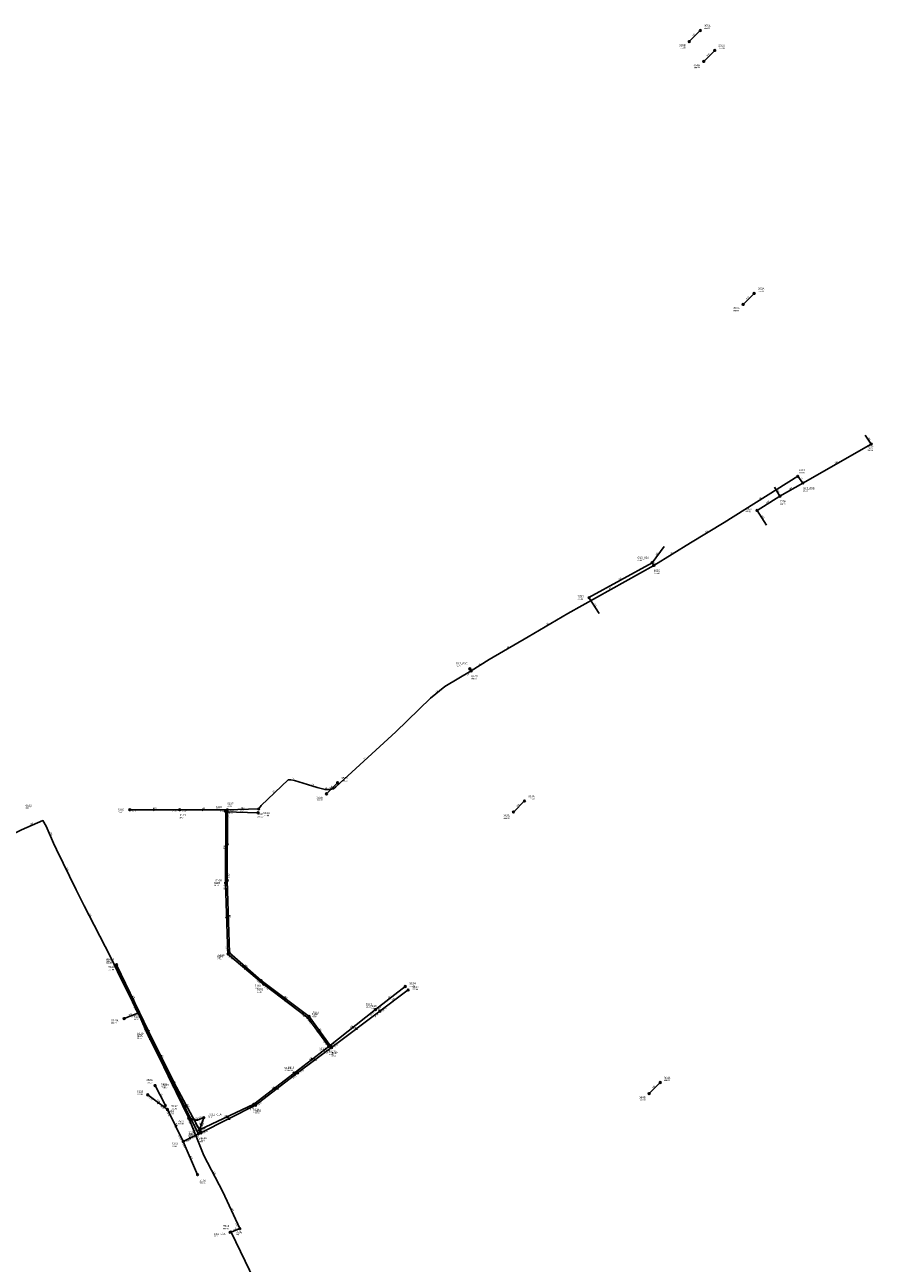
# Model space of a CAD drawing. Header units: metres. Extents: x 179992 to 198392, y 351761 to 369438.
# Tile 55 of 136: x 185210 to 185979, y 359672 to 360795. Entities that reach past the tile are written whole.
import ezdxf

# ---------------------------------------------------------------- set-up
doc = ezdxf.new("R2010")
doc.units = ezdxf.units.M

msp = doc.modelspace()

# ---------------------------------------------------------------- linework, layer by layer
at = {"layer": 'B-WE-RI-DRAINAGE-DRAIN_BETON_200', "linetype": 'Continuous'}
msp.add_lwpolyline([(185483.553, 360097.648), (185493.553, 360107.648)], dxfattribs=at)
at = {"layer": 'B-WE-RI-DRAINAGE-DRAIN_BETON_300', "linetype": 'Continuous'}
for points in [[(185861.419, 360541.553), (185871.419, 360551.553)], [(185776.222, 359825.756), (185786.222, 359835.756)]]:
    msp.add_lwpolyline(points, dxfattribs=at)
at = {"layer": 'B-WE-RI-DRAINAGE-DRAIN_BETON_400', "linetype": 'Continuous'}
msp.add_lwpolyline([(185337.35, 359814.86), (185328.061, 359832.979)], dxfattribs=at)
at = {"layer": 'B-WE-RI-DRAINAGE-DRAIN_BETON_900', "linetype": 'Continuous'}
for points in [[(185812.563, 360779.962), (185822.563, 360789.962)], [(185825.697, 360761.937), (185835.697, 360771.937)]]:
    msp.add_lwpolyline(points, dxfattribs=at)
at = {"layer": 'B-WE-RI-DRAINAGE-DRAIN_GRES_250', "linetype": 'Continuous'}
msp.add_lwpolyline([(185653.092, 360081.133), (185663.092, 360091.133)], dxfattribs=at)
at = {"layer": 'B-WE-RI-DRAINAGE-RIOOLPUT_INSPECTIEPUT'}
for centre in [(185822.56, 360789.96), (185812.56, 360779.96), (185835.7, 360771.94), (185825.7, 360761.94), (185871.42, 360551.55), (185861.42, 360541.55), (185493.55, 360107.65), (185483.55, 360097.65), (185663.09, 360091.13), (185653.09, 360081.13), (185328.06, 359832.98), (185786.22, 359835.76), (185776.22, 359825.76), (185337.35, 359814.86)]:
    msp.add_circle(centre, 0.8, dxfattribs=at)
at = {"layer": 'B-WE-RI-GWA-RIOOLLEIDING', "linetype": 'Continuous'}
for points in [[(185372.16, 359803.94), (185368.2, 359792.82)], [(185368.2, 359792.82), (185369, 359791.28)], [(185369, 359791.28), (185369.61, 359790.11)], [(185353.59, 359782.27), (185366.6, 359752.19)]]:
    msp.add_lwpolyline(points, dxfattribs=at)
at = {"layer": 'B-WE-RI-GWA-RIOOLLEIDING_GVK_900', "linetype": 'Continuous'}
for points in [[(185339.24, 359811.34), (185321.37, 359824.65)], [(185353.59, 359782.27), (185339.24, 359811.34)], [(185367.29, 359789.27), (185353.59, 359782.27)], [(185369.61, 359790.11), (185367.29, 359789.27)]]:
    msp.add_lwpolyline(points, dxfattribs=at)
at = {"layer": 'B-WE-RI-GWA-RIOOLPUT_INSPECTIEPUT'}
for centre in [(185321.37, 359824.65), (185339.24, 359811.34), (185367.29, 359789.27), (185369, 359791.28), (185353.59, 359782.27), (185366.6, 359752.19)]:
    msp.add_circle(centre, 0.8, dxfattribs=at)
at = {"layer": 'B-WE-RI-GWA_STROMINGSRICHTING'}
for points in [[(185331.89, 359817.71), (185330.3, 359817.99), (185331.03, 359816.56)], [(185347.7, 359795.83), (185346.41, 359796.81), (185346.41, 359795.2)], [(185370.01, 359791.03), (185368.6, 359792.05), (185368.63, 359790.31)], [(185369.02, 359797.26), (185370.18, 359798.38), (185370.38, 359796.78)], [(185370.72, 359789.67), (185369.3, 359790.7), (185369.33, 359788.95)], [(185358.83, 359785.76), (185360.44, 359785.77), (185359.49, 359784.47)]]:
    msp.add_lwpolyline(points, dxfattribs=at)
at = {"layer": 'B-WE-RI-HWA-RIOOLLEIDING', "linetype": 'Continuous'}
msp.add_lwpolyline([(185312.51, 359898.78), (185295.03, 359935.4)], dxfattribs=at)
at = {"layer": 'B-WE-RI-HWA-RIOOLLEIDING_BETON_300', "linetype": 'Continuous'}
for points in [[(185392.2, 360081.45), (185392, 360016.85)], [(185392.2, 360081.45), (185421.52, 360080.49)], [(185392, 360016.85), (185394.14, 359952.35)], [(185394.14, 359952.35), (185426.51, 359924.97)], [(185321.95, 359882.29), (185293.12, 359942.58)], [(185426.51, 359924.97), (185466.7, 359894.51)], [(185527.94, 359901.93), (185554.96, 359922.87)], [(185527.94, 359901.93), (185485.62, 359868.55)], [(185312.51, 359898.78), (185299.98, 359893.78)], [(185466.7, 359894.51), (185485.62, 359868.55)], [(185345.2, 359835.63), (185321.95, 359882.29)], [(185485.62, 359868.55), (185454.11, 359844.31)], [(185454.11, 359844.31), (185417.52, 359816.01)], [(185368.2, 359792.82), (185345.2, 359835.63)], [(185417.52, 359816.01), (185368.2, 359792.82)]]:
    msp.add_lwpolyline(points, dxfattribs=at)
at = {"layer": 'B-WE-RI-HWA-RIOOLPUT_INSPECTIEPUT'}
for centre in [(185392.2, 360081.45), (185421.52, 360080.49), (185392, 360016.85), (185394.14, 359952.35), (185293.12, 359942.58), (185295.03, 359935.4), (185426.51, 359924.97), (185554.96, 359922.87), (185527.94, 359901.93), (185299.98, 359893.78), (185312.51, 359898.78), (185466.7, 359894.51), (185321.95, 359882.29), (185485.62, 359868.55), (185454.11, 359844.31), (185345.2, 359835.63), (185417.52, 359816.01), (185368.2, 359792.82)]:
    msp.add_circle(centre, 0.8, dxfattribs=at)
at = {"layer": 'B-WE-RI-HWA_STROMINGSRICHTING'}
for points in [[(185391.38, 360050.59), (185392.1, 360049.15), (185392.82, 360050.59)], [(185393.74, 359986.06), (185393.07, 359984.6), (185392.3, 359986.02)], [(185409.69, 359940.14), (185410.33, 359938.66), (185408.76, 359939.04)], [(185445.89, 359911.18), (185446.61, 359909.74), (185445.02, 359910.04)], [(185475.89, 359883.12), (185476.16, 359881.53), (185474.73, 359882.27)], [(185507.46, 359886.7), (185506.78, 359885.24), (185508.36, 359885.57)], [(185333.58, 359860.57), (185333.58, 359858.96), (185332.29, 359859.93)], [(185470.57, 359857.88), (185469.86, 359856.43), (185471.45, 359856.74)], [(185436.51, 359831.61), (185435.82, 359830.16), (185437.39, 359830.47)], [(185356.65, 359815.83), (185356.7, 359814.22), (185355.38, 359815.15)], [(185393.86, 359805.68), (185392.86, 359804.42), (185394.47, 359804.38)]]:
    msp.add_lwpolyline(points, dxfattribs=at)
at = {"layer": 'B-WE-RI-PERSLEIDING-POMPPUT'}
for centre in [(185915.67, 360379.53), (185778.85, 360307.3), (185613.55, 360210.99), (185372.16, 359803.94), (185396, 359699.92)]:
    msp.add_circle(centre, 0.8, dxfattribs=at)
at = {"layer": 'B-WE-RI-PERSLEIDING-RIOOLPUT_INSPECTIEPUT'}
for centre in [(185910.94, 360385.63), (185780.39, 360304.83), (185614.7, 360209.16), (185358.56, 359803.42), (185396.9, 359700.2), (185404.87, 359703.24)]:
    msp.add_circle(centre, 0.8, dxfattribs=at)
at = {"layer": 'B-WE-RI-PERSLEIDING_PP_160', "linetype": 'Continuous'}
for points in [[(185022.186, 360136.792), (185031.793, 360109.601), (185052.607, 360051.619), (185054.944, 360046.734), (185082.767, 359993.584), (185095.829, 360001.07), (185159.546, 360039.778), (185167.669, 360044.557), (185180.094, 360051.407), (185206.96, 360065.08), (185226.289, 360073.389), (185229.156, 360068.292), (185236.006, 360053), (185238.554, 360047.106), (185256.395, 360010.469), (185263.563, 359996.132), (185272.643, 359978.451), (185287.935, 359949.141), (185297.015, 359930.185), (185314.059, 359895.619), (185320.909, 359880.327), (185330.307, 359861.849), (185358.56, 359803.42)], [(185358.56, 359803.42), (185361.254, 359802.476), (185364.469, 359801.732), (185366.435, 359801.669), (185366.538, 359801.706), (185372.16, 359803.94)], [(185358.56, 359803.42), (185372.34, 359769.521), (185389.617, 359736.716), (185404.87, 359703.24)], [(185396.9, 359700.2), (185396, 359699.92)], [(185404.87, 359703.24), (185396.9, 359700.2)], [(185396.9, 359700.2), (185485.02, 359517.68)]]:
    msp.add_lwpolyline(points, dxfattribs=at)
at = {"layer": 'B-WE-RI-PERSLEIDING_PP_50', "linetype": 'Continuous'}
msp.add_lwpolyline([(185910.94, 360385.63), (185915.67, 360379.53)], dxfattribs=at)
at = {"layer": 'B-WE-RI-PERSLEIDING_PP_63', "linetype": 'Continuous'}
for points in [[(185780.39, 360304.83), (185813.55, 360325.148), (185844.329, 360343.615), (185910.941, 360385.626), (185910.94, 360385.63)], [(185614.7, 360209.16), (185631.187, 360219.346), (185666.39, 360240.122), (185702.555, 360261.282), (185780.388, 360304.832), (185780.39, 360304.83)], [(185780.39, 360304.83), (185778.85, 360307.3)], [(185422, 360083.88), (185424.393, 360087.19), (185448.823, 360110.274), (185451.132, 360110.466), (185454.402, 360109.697), (185466.329, 360106.042), (185475.177, 360103.349), (185482.295, 360101.425), (185483.834, 360101.425), (185487.104, 360101.618), (185489.797, 360102.195), (185492.106, 360104.118), (185546.353, 360153.749), (185577.709, 360184.335), (185590.79, 360194.915), (185614.7, 360209.16)], [(185614.7, 360209.16), (185613.55, 360210.99)]]:
    msp.add_lwpolyline(points, dxfattribs=at)
at = {"layer": 'B-WE-RI-VWA-RIOOLLEIDING', "linetype": 'Continuous'}
for points in [[(185971.96, 360422.89), (185977.59, 360414.84)], [(185977.59, 360414.84), (185915.67, 360379.53)], [(185889.84, 360375.66), (185894.67, 360367.61)], [(185894.67, 360367.61), (185915.67, 360379.53)], [(185874.01, 360354.73), (185894.67, 360367.61)], [(185882.6, 360341.31), (185874.01, 360354.73)], [(185789.75, 360321.99), (185778.85, 360307.3)], [(185721.59, 360275.56), (185778.85, 360307.3)], [(185730.71, 360261.07), (185721.59, 360275.56)], [(185305.1, 360083.19), (185350.33, 360083.17)], [(185350.33, 360083.17), (185393.64, 360083.05)]]:
    msp.add_lwpolyline(points, dxfattribs=at)
at = {"layer": 'B-WE-RI-VWA-RIOOLLEIDING_BETON_300', "linetype": 'Continuous'}
msp.add_lwpolyline([(185393.64, 360083.05), (185422, 360083.88)], dxfattribs=at)
at = {"layer": 'B-WE-RI-VWA-RIOOLLEIDING_BETON_400', "linetype": 'Continuous'}
for points in [[(185321.68, 359880.35), (185292.95, 359941.32)], [(185343.65, 359836.12), (185321.68, 359880.35)]]:
    msp.add_lwpolyline(points, dxfattribs=at)
at = {"layer": 'B-WE-RI-VWA-RIOOLLEIDING_BETON_500', "linetype": 'Continuous'}
for points in [[(185393.64, 360083.05), (185393.51, 360019.07)], [(185393.51, 360019.07), (185395.43, 359953.3)], [(185367.29, 359789.27), (185343.65, 359836.12)]]:
    msp.add_lwpolyline(points, dxfattribs=at)
at = {"layer": 'B-WE-RI-VWA-RIOOLLEIDING_BETON_600', "linetype": 'Continuous'}
for points in [[(185395.43, 359953.3), (185424.32, 359928.19)], [(185424.32, 359928.19), (185467.73, 359895.71)]]:
    msp.add_lwpolyline(points, dxfattribs=at)
at = {"layer": 'B-WE-RI-VWA-RIOOLLEIDING_BETON_700', "linetype": 'Continuous'}
msp.add_lwpolyline([(185531.92, 359900.5), (185557.62, 359919.73)], dxfattribs=at)
at = {"layer": 'B-WE-RI-VWA-RIOOLLEIDING_GVK_700', "linetype": 'Continuous'}
for points in [[(185531.92, 359900.5), (185488.2, 359867.4)], [(185467.73, 359895.71), (185486.72, 359869.39)], [(185486.72, 359869.39), (185488.2, 359867.4)]]:
    msp.add_lwpolyline(points, dxfattribs=at)
at = {"layer": 'B-WE-RI-VWA-RIOOLLEIDING_GVK_900', "linetype": 'Continuous'}
for points in [[(185488.2, 359867.4), (185457.33, 359844.49)], [(185457.33, 359844.49), (185419.26, 359815.16)], [(185419.26, 359815.16), (185369.61, 359790.11)]]:
    msp.add_lwpolyline(points, dxfattribs=at)
at = {"layer": 'B-WE-RI-VWA-RIOOLPUT_INSPECTIEPUT'}
for centre in [(185977.59, 360414.84), (185894.67, 360367.61), (185874.01, 360354.73), (185721.59, 360275.56), (185305.1, 360083.19), (185350.33, 360083.17), (185393.64, 360083.05), (185422, 360083.88), (185393.51, 360019.07), (185395.43, 359953.3), (185292.95, 359941.32), (185424.32, 359928.19), (185557.62, 359919.73), (185531.92, 359900.5), (185467.73, 359895.71), (185321.68, 359880.35), (185486.72, 359869.39), (185488.2, 359867.4), (185457.33, 359844.49), (185343.65, 359836.12), (185419.26, 359815.16), (185369.61, 359790.11)]:
    msp.add_circle(centre, 0.8, dxfattribs=at)
at = {"layer": 'B-WE-RI-VWA_STROMINGSRICHTING'}
for points in [[(185326.28, 360083.9), (185327.71, 360083.18), (185326.27, 360082.46)], [(185370.55, 360083.83), (185371.98, 360083.11), (185370.54, 360082.39)], [(185392.86, 360052.5), (185393.58, 360051.06), (185394.3, 360052.5)], [(185395.15, 359987.65), (185394.47, 359986.18), (185393.71, 359987.6)], [(185409.26, 359942.23), (185409.88, 359940.74), (185408.32, 359941.15)], [(185445.3, 359913.39), (185446.03, 359911.95), (185444.44, 359912.24)], [(185476.97, 359884.14), (185477.23, 359882.55), (185475.8, 359883.3)], [(185510.77, 359885.39), (185510.06, 359883.95), (185511.64, 359884.25)], [(185487.15, 359870.11), (185487.46, 359868.4), (185485.9, 359869.18)], [(185332.67, 359859.84), (185332.66, 359858.23), (185331.38, 359859.2)], [(185473.49, 359857.38), (185472.77, 359855.95), (185474.35, 359856.23)], [(185439, 359831.27), (185438.29, 359829.82), (185439.88, 359830.13)], [(185355.46, 359814.3), (185355.47, 359812.7), (185354.18, 359813.66)], [(185395.4, 359803.93), (185394.43, 359802.64), (185396.04, 359802.64)]]:
    msp.add_lwpolyline(points, dxfattribs=at)

# ---------------------------------------------------------------- texts
at = {"layer": 'B-WE-RI-DRAINAGE_AFM'}
for s, rotation, p in [('900', 45, (185815.9, 360784.43)), ('900', 45, (185829.04, 360766.4)), ('300', 45, (185864.76, 360546.02)), ('200', 45, (185486.89, 360102.11)), ('250', 45, (185656.43, 360085.58)), ('300', 45, (185779.56, 359830.21)), ('400', -62.86, (185332.68, 359825.64))]:
    msp.add_text(s, height=1.3, rotation=rotation, dxfattribs=at).set_placement(p)
at = {"layer": 'B-WE-RI-DRAINAGE_PUTDEKSELNIVEAU'}
for p in [(185825.96, 360791.32), (185803.41, 360773.63), (185839.09, 360773.29), (185816.54, 360755.6), (185874.81, 360552.91), (185852.26, 360535.22), (185496.95, 360109), (185474.4, 360091.31), (185666.49, 360092.49), (185643.94, 360074.8), (185320.05, 359835.18), (185789.62, 359837.11), (185767.07, 359819.42), (185339.53, 359806.74)]:
    msp.add_text('-999.99', height=1.2, dxfattribs=at).set_placement(p)
at = {"layer": 'B-WE-RI-DRAINAGE_PUTNUMMER'}
for s, p in [('355A', (185825.96, 360793.36)), ('355B', (185803.41, 360775.67)), ('354A', (185839.09, 360775.33)), ('354B', (185816.54, 360757.64)), ('353A', (185874.81, 360554.95)), ('353B', (185852.26, 360537.26)), ('352A', (185496.95, 360111.04)), ('352B', (185474.4, 360093.35)), ('363A', (185666.49, 360094.53)), ('363B', (185643.94, 360076.84)), ('265A', (185320.05, 359837.22)), ('364A', (185789.62, 359839.15)), ('364B', (185767.07, 359821.46)), ('265B', (185339.53, 359808.78))]:
    msp.add_text(s, height=1.8, dxfattribs=at).set_placement(p)
at = {"layer": 'B-WE-RI-GWA_AFM'}
for s, rotation, p in [('900', -36.68, (185329.53, 359819.56)), ('900', -63.73, (185346.43, 359798.56)), ('315', 70.4, (185368.94, 359797.17)), ('900', 27.06, (185358.69, 359785.76)), ('900', 19.9, (185366.72, 359789.89)), ('200', -62.55, (185368.57, 359793.8)), ('315', -66.61, (185360.18, 359768.97))]:
    msp.add_text(s, height=1.3, rotation=rotation, dxfattribs=at).set_placement(p)
at = {"layer": 'B-WE-RI-GWA_BOB'}
for s, rotation, p in [('26.83', -36.68, (185321.9, 359822.01)), ('26.85', -36.68, (185332.71, 359813.96)), ('26.85', -63.73, (185338.51, 359808.75)), ('25.93', 70.4, (185371.57, 359796.93)), ('26.91', -63.73, (185348.97, 359787.57)), ('26.48', 27.06, (185362.05, 359784.57)), ('26.01', 70.4, (185370.57, 359794.1)), ('27.27', -66.61, (185352.73, 359779.72)), ('26.65', 27.06, (185356.19, 359781.58))]:
    msp.add_text(s, height=1.2, rotation=rotation, dxfattribs=at).set_placement(p)
at = {"layer": 'B-WE-RI-GWA_PUTDEKSELNIVEAU'}
for s, p in [('999.00', (185311.73, 359824.53)), ('999.00', (185342.92, 359811.49)), ('28.86', (185343.48, 359777.3)), ('29.04', (185358.96, 359786.16)), ('29.02', (185367.62, 359781.54)), ('999.00', (185368.48, 359743.93))]:
    msp.add_text(s, height=1.2, dxfattribs=at).set_placement(p)
at = {"layer": 'B-WE-RI-GWA_PUTNUMMER'}
for s, p in [('5138', (185311.73, 359826.57)), ('5137', (185342.92, 359813.53)), ('5125', (185358.96, 359788.2)), ('5131', (185343.48, 359779.34)), ('5127', (185367.62, 359783.58)), ('5136', (185368.48, 359745.97))]:
    msp.add_text(s, height=1.8, dxfattribs=at).set_placement(p)
at = {"layer": 'B-WE-RI-HWA_AFM'}
for s, rotation, p in [('300', -1.88, (185405.32, 360081.81)), ('300', 89.82, (185391.31, 360047.6)), ('300', -88.1, (185393.8, 359986.18)), ('300', -40.23, (185409.64, 359940.25)), ('315', -64.48, (185303.8, 359918.84)), ('300', -64.44, (185307.56, 359914.18)), ('300', -37.16, (185445.83, 359911.31)), ('300', 37.78, (185539.74, 359912.05)), ('300', 21.75, (185304.51, 359896.41)), ('300', -53.91, (185475.86, 359883.24)), ('300', 38.26, (185505.08, 359884.89)), ('300', -63.51, (185333.57, 359860.72)), ('300', 37.57, (185468.15, 359856.12)), ('300', 37.72, (185434.1, 359829.8)), ('300', -61.75, (185356.66, 359815.96)), ('300', 25.18, (185391.12, 359804.46))]:
    msp.add_text(s, height=1.3, rotation=rotation, dxfattribs=at).set_placement(p)
at = {"layer": 'B-WE-RI-HWA_BOB'}
for s, rotation, p in [('28.23', -1.88, (185394.14, 360079.59)), ('27.32', 89.82, (185393.98, 360074.64)), ('27.19', -88.1, (185390.27, 360014.79)), ('27.19', 89.82, (185393.81, 360018.84)), ('27.09', -88.1, (185392.12, 359959.09)), ('27.08', -40.23, (185394.5, 359949.68)), ('26.95', -40.23, (185420.16, 359927.99)), ('26.92', -37.16, (185427.02, 359922.33)), ('27.97', -64.48, (185307.96, 359904.14)), ('26.89', 37.78, (185530.62, 359901.73)), ('27.94', 21.75, (185306.86, 359894.59)), ('26.82', -37.16, (185460.19, 359897.18)), ('26.81', -53.91, (185466.42, 359891.83)), ('26.88', 38.26, (185523.72, 359896.31)), ('27.12', -64.44, (185317.39, 359887.65)), ('27.12', -63.51, (185321.23, 359879.7)), ('26.79', -53.91, (185480.16, 359872.99)), ('26.80', 37.57, (185481.33, 359862.98)), ('26.81', 38.26, (185488.31, 359868.38)), ('26.71', 37.57, (185456.79, 359844.1)), ('26.95', -63.51, (185340.56, 359840.91)), ('26.95', -61.75, (185344.56, 359833.02)), ('26.70', 37.72, (185449.83, 359838.73)), ('26.60', 25.18, (185412.13, 359811.49)), ('26.60', 37.72, (185420.2, 359815.81)), ('26.82', -61.75, (185363.4, 359797.96)), ('26.49', 25.18, (185370.78, 359792.04))]:
    msp.add_text(s, height=1.2, rotation=rotation, dxfattribs=at).set_placement(p)
at = {"layer": 'B-WE-RI-HWA_PUTDEKSELNIVEAU'}
for s, p in [('29.38', (185383.11, 360082.86)), ('999.00', (185426.32, 360077.38)), ('29.14', (185381.44, 360013.91)), ('999.00', (185283.82, 359944.85)), ('29.14', (185384.03, 359947.38)), ('999.00', (185285.73, 359937.67)), ('999.00', (185558.79, 359922.82)), ('29.12', (185420.61, 359917.4)), ('28.96', (185519.29, 359903.72)), ('999.00', (185288.3, 359889.12)), ('28.87', (185309, 359892.57)), ('29.02', (185470.15, 359894.9)), ('28.97', (185311.88, 359877.25)), ('29.00', (185485.62, 359860.81)), ('28.98', (185445.46, 359846.1)), ('28.97', (185335.16, 359830.51)), ('29.00', (185417.02, 359808.3)), ('29.01', (185358.2, 359787.63))]:
    msp.add_text(s, height=1.2, dxfattribs=at).set_placement(p)
at = {"layer": 'B-WE-RI-HWA_PUTNUMMER'}
for s, p in [('5102', (185383.11, 360084.9)), ('5133', (185426.32, 360079.42)), ('5103', (185381.44, 360015.95)), ('51301', (185283.82, 359946.89)), ('5104', (185384.03, 359949.42)), ('51201', (185285.73, 359939.71)), ('5134', (185558.79, 359924.86)), ('5105', (185420.61, 359919.44)), ('5113', (185519.29, 359905.76)), ('5120U', (185288.3, 359891.16)), ('5120', (185309, 359894.61)), ('5106', (185470.15, 359896.94)), ('5130', (185311.88, 359879.29)), ('5112A', (185485.62, 359862.85)), ('5114', (185445.46, 359848.14)), ('5122', (185335.16, 359832.55)), ('5115', (185417.02, 359810.34)), ('5124', (185358.2, 359789.67))]:
    msp.add_text(s, height=1.8, dxfattribs=at).set_placement(p)
at = {"layer": 'B-WE-RI-PERSLEIDING_AFM'}
for s, rotation, p in [('50', -52.21, (185913.29, 360383.88)), ('63', 32.24, (185876.35, 360364.72)), ('63', 30.96, (185827.65, 360334.51)), ('63', 31.5, (185795.67, 360315.13)), ('63', -58.06, (185779.74, 360307.35)), ('63', 29.23, (185740.18, 360283.24)), ('63', 30.33, (185683.18, 360250.83)), ('63', 30.55, (185647.49, 360229.86)), ('63', 31.71, (185621.64, 360214.38)), ('63', -57.85, (185614.24, 360211.35)), ('63', 38.97, (185582.95, 360189.58)), ('63', 42.46, (185517.94, 360128.83)), ('63', -13.23, (185451.93, 360111.1)), ('63', -16.93, (185469.98, 360105.75)), ('63', 12.09, (185487.27, 360102.45)), ('63', 43.38, (185435.32, 360098.57)), ('160', 23.26, (185214.88, 360069.34)), ('160', -65.87, (185232.65, 360062.41)), ('160', -64.04, (185247.48, 360030.53)), ('160', -62.82, (185268.08, 359989.01)), ('160', -64.41, (185292.5, 359941.4)), ('160', -65.87, (185317.56, 359889.73)), ('160', -64.19, (185344.47, 359834.37)), ('160', -19.31, (185358.7, 359804.2)), ('160', -13.03, (185361.52, 359803.2)), ('160', -1.84, (185363.92, 359802.53)), ('160', 21.67, (185367.6, 359802.97)), ('160', -67.88, (185365.58, 359788.2)), ('160', -62.23, (185380.94, 359754.86)), ('160', -65.5, (185397.32, 359721.7)), ('160', 20.88, (185399.16, 359701.89))]:
    msp.add_text(s, height=1.3, rotation=rotation, dxfattribs=at).set_placement(p)
msp.add_text('63', height=1.3, dxfattribs=at).set_placement((185482.02, 360102.22))
at = {"layer": 'B-WE-RI-PERSLEIDING_BOB'}
for rotation, p in [(30.79, (185610.6, 360204.62)), (-67.88, (185357.65, 359800.89)), (-65.5, (185400.81, 359707.81))]:
    msp.add_text('0.00', height=1.2, rotation=rotation, dxfattribs=at).set_placement(p)
at = {"layer": 'B-WE-RI-PERSLEIDING_PUTDEKSELNIVEAU'}
for s, p in [('999.00', (185911.86, 360388.3)), ('29.04', (185915.67, 360371.79)), ('29.22', (185765.62, 360308.88)), ('999.00', (185780.39, 360297.09)), ('29.26', (185600.86, 360212.98)), ('999.00', (185614.87, 360201.42)), ('999.00', (185210.63, 360084.04)), ('999.00', (185348.87, 359797.73)), ('29.14', (185376.04, 359803.82)), ('999.00', (185389.66, 359702.73)), ('999.00', (185401.36, 359697.03)), ('29.21', (185381.33, 359695.58))]:
    msp.add_text(s, height=1.2, dxfattribs=at).set_placement(p)
at = {"layer": 'B-WE-RI-PERSLEIDING_PUTNUMMER'}
for s, p in [('6631', (185911.86, 360390.34)), ('G12_09B', (185915.67, 360373.83)), ('G12_09A', (185765.62, 360310.92)), ('6630', (185780.39, 360299.13)), ('G12_09C', (185600.86, 360215.02)), ('6629', (185614.87, 360203.46)), ('6632', (185210.63, 360086.08)), ('7507', (185348.87, 359799.77)), ('DG12_01A', (185376.04, 359805.86)), ('G12_10A', (185381.33, 359697.62)), ('7502', (185389.66, 359704.77)), ('7505', (185401.36, 359699.07))]:
    msp.add_text(s, height=1.8, dxfattribs=at).set_placement(p)
at = {"layer": 'B-WE-RI-VWA_AFM'}
for s, rotation, p in [('160', -55.03, (185974.53, 360420.6)), ('160', 29.69, (185944.88, 360397.08)), ('160', -59.04, (185892.12, 360373.37)), ('160', 29.58, (185903.43, 360373.46)), ('160', 31.94, (185882.6, 360361.01)), ('160', -57.38, (185878.13, 360349.76)), ('160', 53.42, (185782.75, 360313.87)), ('160', 29, (185748.48, 360291.37)), ('160', -57.81, (185725.99, 360270.04)), ('200', -0.03, (185326.16, 360083.97)), ('200', -0.16, (185370.42, 360083.9)), ('300', 1.68, (185406.23, 360084.22)), ('500', 89.88, (185392.8, 360049.5)), ('500', -88.33, (185395.2, 359987.77)), ('600', -41, (185409.21, 359942.37)), ('400', -64.77, (185307.35, 359912.58)), ('600', -36.8, (185445.25, 359913.5)), ('700', 36.81, (185543.05, 359909.81)), ('700', -54.19, (185476.95, 359884.27)), ('700', 37.13, (185508.34, 359883.62)), ('700', -53.36, (185487.14, 359870.12)), ('400', -63.59, (185332.68, 359860)), ('900', 36.58, (185471.05, 359855.63)), ('900', 37.61, (185436.59, 359829.49)), ('500', -63.22, (185355.46, 359814.45)), ('900', 26.77, (185392.7, 359802.63))]:
    msp.add_text(s, height=1.3, rotation=rotation, dxfattribs=at).set_placement(p)
at = {"layer": 'B-WE-RI-VWA_BOB'}
for s, rotation, p in [('27.48', -0.03, (185307.1, 360081.39)), ('27.37', -0.03, (185343.53, 360081.37)), ('27.37', -0.16, (185352.33, 360081.36)), ('27.24', -0.16, (185386.84, 360081.27)), ('27.26', 89.88, (185395.43, 360076.25)), ('27.26', 1.68, (185395.69, 360081.31)), ('27.13', 89.88, (185395.31, 360021.07)), ('27.15', -88.33, (185391.77, 360017.02)), ('27.03', -88.33, (185393.43, 359960.04)), ('27.03', -41, (185395.76, 359950.63)), ('26.93', -41, (185418.01, 359931.29)), ('26.92', -36.8, (185424.84, 359925.55)), ('26.80', 36.81, (185534.6, 359900.26)), ('26.84', -36.8, (185461.21, 359898.34)), ('26.82', -54.19, (185467.44, 359893.03)), ('26.80', 37.13, (185527.59, 359894.96)), ('27.06', -64.77, (185317.15, 359885.73)), ('27.03', -63.59, (185320.96, 359877.76)), ('26.77', -54.19, (185481.28, 359873.85)), ('26.76', 37.13, (185490.88, 359867.17)), ('26.75', 36.58, (185483.81, 359861.9)), ('26.68', 36.58, (185460.01, 359844.24)), ('26.97', -63.59, (185339.01, 359841.41)), ('26.97', -63.22, (185342.94, 359833.52)), ('26.68', 37.61, (185453.04, 359838.91)), ('26.49', 26.77, (185414, 359810.49)), ('26.47', 37.61, (185421.94, 359814.95)), ('26.72', -63.22, (185362.62, 359794.53)), ('26.48', 26.77, (185372.21, 359789.4))]:
    msp.add_text(s, height=1.2, rotation=rotation, dxfattribs=at).set_placement(p)
at = {"layer": 'B-WE-RI-VWA_PUTDEKSELNIVEAU'}
for s, p in [('999.00', (185974.08, 360408.63)), ('999.00', (185894.75, 360359.87)), ('999.00', (185863.57, 360352.87)), ('999.00', (185711.17, 360273.78)), ('28.81', (185294.54, 360080.25)), ('29.35', (185393.64, 360085.81)), ('29.04', (185350.33, 360075.43)), ('999.00', (185420.68, 360076.33)), ('29.15', (185382.95, 360016.13)), ('999.00', (185283.65, 359943.59)), ('29.16', (185385.32, 359948.33)), ('29.14', (185418.42, 359920.62)), ('999.00', (185561.5, 359919.61)), ('28.94', (185523.34, 359902.34)), ('29.01', (185471.18, 359896.1)), ('28.93', (185311.61, 359875.31)), ('28.97', (185477.08, 359863.63)), ('28.92', (185488.2, 359859.66)), ('28.98', (185448.75, 359846.33)), ('28.97', (185333.58, 359831.08)), ('29.00', (185418.84, 359807.44)), ('29.02', (185369.36, 359782.38))]:
    msp.add_text(s, height=1.2, dxfattribs=at).set_placement(p)
at = {"layer": 'B-WE-RI-VWA_PUTNUMMER'}
for s, p in [('7257', (185974.08, 360410.67)), ('7258', (185894.75, 360361.91)), ('7259', (185863.57, 360354.91)), ('7253', (185711.17, 360275.82)), ('5100', (185294.54, 360082.29)), ('5107', (185393.64, 360087.85)), ('5132', (185420.68, 360078.37)), ('5101', (185350.33, 360077.47)), ('5108', (185382.95, 360018.17)), ('51211', (185283.65, 359945.63)), ('5109', (185385.32, 359950.37)), ('5110', (185418.42, 359922.66)), ('5135', (185561.5, 359921.65)), ('5111', (185471.18, 359898.14)), ('5116', (185523.34, 359904.38)), ('5121', (185311.61, 359877.35)), ('5112', (185477.08, 359865.67)), ('5117', (185488.2, 359861.7)), ('5118', (185448.75, 359848.37)), ('5123', (185333.58, 359833.12)), ('5119', (185418.84, 359809.48)), ('5126', (185369.36, 359784.42))]:
    msp.add_text(s, height=1.8, dxfattribs=at).set_placement(p)

doc.saveas('drawing.dxf')
